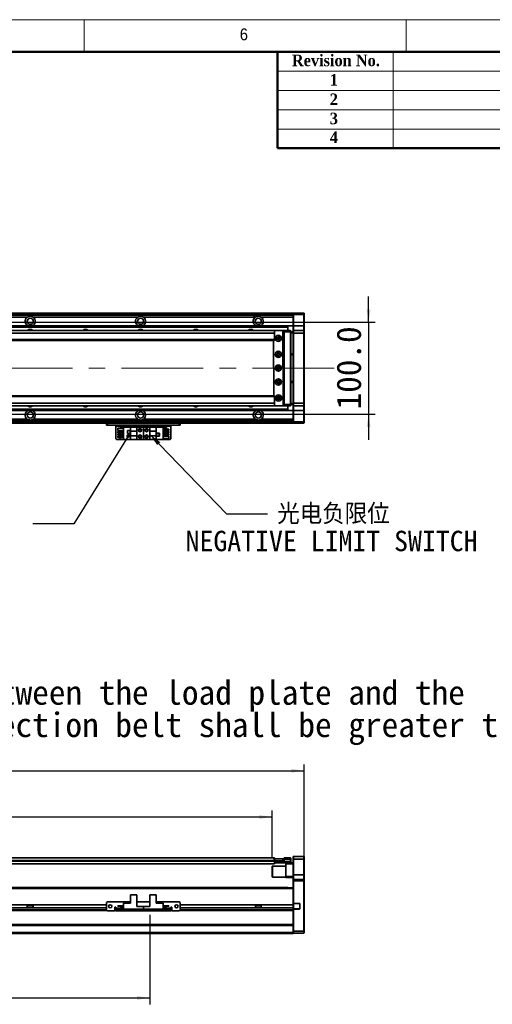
# Model space of a CAD drawing. Header units: millimetres. Extents: x 35 to 2905, y 35 to 2044.
# Tile 5 of 6: x 1750 to 2264, y 972 to 2044. Entities that reach past the tile are written whole.
import ezdxf

# ---------------------------------------------------------------- set-up
doc = ezdxf.new("R2010")
doc.units = ezdxf.units.MM
doc.header["$LTSCALE"] = 7
doc.linetypes.add('CENTERX2', pattern=[20.32, 12.7, -2.54, 2.54, -2.54])
doc.layers.add('黑色实线', color=7, linetype='Continuous')
doc.styles.add('SLDTEXTSTYLE1', font='Gothic.ttf', dxfattribs={"width": 0.913})
doc.styles.add('SLDTEXTSTYLE2', font='timesbd.ttf', dxfattribs={"width": 0.933})
doc.styles.add('SLDTEXTSTYLE8', font='txt')
doc.styles.add('SLDTEXTSTYLE9', font='txt', dxfattribs={"bigfont": 'bigfont'})
doc.dimstyles.new('SLDDIMSTYLE0', dxfattribs={"dimtxt": 26.6, "dimasz": 14, "dimexe": 0, "dimexo": 0.0625, "dimgap": 6.65, "dimtad": 2, "dimdec": 1, "dimrnd": 1e-09, "dimzin": 4, "dimdsep": 46, "dimtxsty": 'SLDTEXTSTYLE8', "dimsah": 1, "dimcen": 0.09, "dimadec": 0, "dimazin": 1, "dimtfac": 1, "dimtdec": 1, "dimtmove": 0, "dimatfit": 0, "dimfxl": 0, "dimfrac": 2, "dimtolj": 1, "dimtzin": 12, "dimarcsym": 0})
doc.dimstyles.new('SLDDIMSTYLE2', dxfattribs={"dimtxt": 0.18, "dimasz": 14, "dimexe": 0, "dimexo": 0.0625, "dimgap": 0, "dimtad": 0, "dimtih": 1, "dimtoh": 1, "dimdec": 0, "dimrnd": 1e-09, "dimzin": 0, "dimdsep": 46, "dimtxsty": 'Standard', "dimsah": 1, "dimcen": 0.09, "dimadec": 0, "dimazin": 0, "dimtfac": 14, "dimtdec": 0, "dimtofl": 0, "dimtmove": 0, "dimatfit": 3, "dimfxl": 0, "dimfrac": 2, "dimtolj": 1, "dimtzin": 0, "dimarcsym": 0})
doc.dimstyles.new('SLDDIMSTYLE5', dxfattribs={"dimtxt": 26.6, "dimasz": 14, "dimexe": 0, "dimexo": 0.0625, "dimgap": 6.65, "dimtad": 2, "dimdec": 1, "dimrnd": 1e-09, "dimzin": 4, "dimdsep": 46, "dimtxsty": 'SLDTEXTSTYLE8', "dimsah": 1, "dimcen": 0.09, "dimadec": 0, "dimazin": 1, "dimtfac": 1, "dimtdec": 1, "dimtofl": 0, "dimtmove": 0, "dimatfit": 3, "dimfxl": 0, "dimfrac": 2, "dimtolj": 1, "dimtzin": 12, "dimarcsym": 0})
doc.dimstyles.new('SLDDIMSTYLE6', dxfattribs={"dimtxt": 0.18, "dimasz": 4.2, "dimexe": 0, "dimexo": 0.0625, "dimgap": 0, "dimtad": 0, "dimtih": 1, "dimtoh": 1, "dimdec": 0, "dimrnd": 1e-09, "dimzin": 0, "dimdsep": 46, "dimtxsty": 'Standard', "dimblk1": 'DOT', "dimblk2": 'DOT', "dimsah": 1, "dimcen": 0.09, "dimadec": 0, "dimazin": 0, "dimtfac": 4.2, "dimtdec": 0, "dimtofl": 0, "dimtmove": 0, "dimatfit": 3, "dimldrblk": 'DOT', "dimfxl": 0, "dimfrac": 2, "dimtolj": 1, "dimtzin": 0, "dimarcsym": 0})

# ---------------------------------------------------------------- blocks, each defined once
blk = doc.blocks.new('SW_NOTE_4')
at = {"layer": '黑色实线', "color": 0, "char_height": 26.6, "attachment_point": 1, "style": 'SLDTEXTSTYLE8'}
for s, insert in [('The distance between the load plate and the ', (-813.2, 48.9)), ('steel belt protection belt shall be greater than 4mm', (-813.2, 13.7))]:
    blk.add_mtext(s, dxfattribs=dict(at, insert=insert))
blk = doc.blocks.new('_D_7')
at = {"layer": '黑色实线'}
for p, q in [((2129.2, 1714.8), (2129.2, 1742.8)), ((1260.1, 1714.8), (2136.2, 1714.8)), ((2129.2, 1714.8), (2129.2, 1614.8)), ((1260.1, 1614.8), (2136.2, 1614.8)), ((2129.2, 1614.8), (2129.2, 1586.8))]:
    blk.add_line(p, q, dxfattribs=at)
for points in [[(2129.2, 1714.8), (2131.3, 1728.8), (2127.1, 1728.8)], [(2129.2, 1614.8), (2127.1, 1600.8), (2131.3, 1600.8)]]:
    blk.add_solid(points, dxfattribs=at)
at = {"layer": '黑色实线', "insert": (2094.3, 1619.8), "char_height": 26.6, "attachment_point": 1, "rotation": 90, "style": 'SLDTEXTSTYLE8'}
blk.add_mtext('100.0', dxfattribs=at)
blk = doc.blocks.new('_DOT')
at = {"color": 0, "linetype": 'ByBlock', "lineweight": -2}
blk.add_line((-0.5, 0), (-1, 0), dxfattribs=at)
at = {"color": 0, "linetype": 'ByBlock', "const_width": 0.5}
blk.add_lwpolyline([(-0.25, 0, 1), (0.25, 0, 1)], format="xyb", close=True, dxfattribs=at)
blk = doc.blocks.new('SW_NOTE_6')
at = {"layer": '黑色实线', "color": 0, "attachment_point": 2}
for s, insert, char_height, style in [('光电负限位', (71.7, 10.9), 22.23, 'SLDTEXTSTYLE9'), ('NEGATIVE LIMIT SWITCH', (69.6, -18.5), 22.225, 'SLDTEXTSTYLE8')]:
    blk.add_mtext(s, dxfattribs=dict(at, insert=insert, char_height=char_height, style=style))
blk = doc.blocks.new('_D_14')
at = {"layer": '黑色实线'}
for p, q in [((263.2, 1115.8), (263.2, 1233.6)), ((2059.2, 1115.8), (2059.2, 1233.6)), ((263.2, 1226.6), (2059.2, 1226.6))]:
    blk.add_line(p, q, dxfattribs=at)
for points in [[(263.2, 1226.6), (277.2, 1224.5), (277.2, 1228.7)], [(2059.2, 1226.6), (2045.2, 1228.7), (2045.2, 1224.5)]]:
    blk.add_solid(points, dxfattribs=at)
at = {"layer": '黑色实线', "insert": (1107.1, 1261.5), "char_height": 26.6, "attachment_point": 1, "style": 'SLDTEXTSTYLE8'}
blk.add_mtext('1796.0', dxfattribs=at)
blk = doc.blocks.new('_D_17')
at = {"layer": '黑色实线'}
for p, q in [((1286.2, 1138.3), (1286.2, 1183.3)), ((2024.2, 1131.5), (2024.2, 1183.3)), ((1286.2, 1176.3), (2024.2, 1176.3))]:
    blk.add_line(p, q, dxfattribs=at)
for points in [[(1286.2, 1176.3), (1300.2, 1174.2), (1300.2, 1178.4)], [(2024.2, 1176.3), (2010.2, 1178.4), (2010.2, 1174.2)]]:
    blk.add_solid(points, dxfattribs=at)
at = {"layer": '黑色实线', "char_height": 26.6, "attachment_point": 1, "style": 'SLDTEXTSTYLE8'}
for s, insert in [('738.0', (1464.5, 1211.2)), ('=T/2+18mm', (1549.2, 1211.2))]:
    blk.add_mtext(s, dxfattribs=dict(at, insert=insert))
blk = doc.blocks.new('_D_18')
at = {"layer": '黑色实线'}
for p, q in [((1171.2, 1077.6), (1171.2, 972.4)), ((1891.2, 1069.8), (1891.2, 972.4)), ((1171.2, 979.4), (1891.2, 979.4))]:
    blk.add_line(p, q, dxfattribs=at)
for points in [[(1171.2, 979.4), (1185.2, 977.3), (1185.2, 981.5)], [(1891.2, 979.4), (1877.2, 981.5), (1877.2, 977.3)]]:
    blk.add_solid(points, dxfattribs=at)
at = {"layer": '黑色实线', "insert": (1476.5, 1014.3), "char_height": 26.6, "attachment_point": 1, "style": 'SLDTEXTSTYLE8'}
blk.add_mtext('720.0', dxfattribs=at)

msp = doc.modelspace()

# ---------------------------------------------------------------- linework, layer by layer
at = {"color": 7, "linetype": 'Continuous', "lineweight": 18}
for p, q in [((2905, 2044), (35, 2044)), ((1820, 2009), (1820, 2044)), ((2170, 2044), (2170, 2009)), ((70, 2009), (2870, 2009)), ((2156, 2009), (2156, 1904)), ((2030, 1988), (2870, 1988)), ((2030, 1967), (2870, 1967)), ((2030, 1946), (2870, 1946)), ((2030, 1925), (2870, 1925))]:
    msp.add_line(p, q, dxfattribs=at)
at = {"color": 7, "linetype": 'Continuous', "lineweight": 50}
for p, q in [((2870, 2009), (70, 2009)), ((2030, 2009), (2030, 1904)), ((2870, 1904), (2030, 1904))]:
    msp.add_line(p, q, dxfattribs=at)
at = {"color": 7, "linetype": 'Continuous', "lineweight": 35}
for p, q in [((2047.23, 1724.79), (1260.23, 1724.79)), ((1260.23, 1724.59), (1931.23, 1724.59)), ((1260.23, 1724.39), (1931.23, 1724.39)), ((2047.23, 1724.29), (1260.23, 1724.29)), ((2047.23, 1722.28), (1260.23, 1722.28)), ((1758.06, 1720.28), (1644.4, 1720.28)), ((1878.06, 1720.28), (1764.4, 1720.28)), ((2004.6, 1720.28), (1884.4, 1720.28)), ((1931.23, 1724.59), (1931.23, 1724.39)), ((1931.23, 1724.29), (1931.23, 1724.39)), ((2004.6, 1720.28), (2004.6, 1718.75)), ((2047.23, 1720.28), (2012.4, 1720.28)), ((2047.23, 1724.49), (2047.53, 1724.79)), ((2047.23, 1724.79), (2047.23, 1724.49)), ((2047.23, 1723.29), (2047.23, 1724.49)), ((2047.23, 1723.29), (2047.53, 1723.29)), ((2047.23, 1710.79), (2047.23, 1723.29)), ((2047.53, 1724.79), (2047.53, 1723.29)), ((2047.53, 1724.79), (2058.93, 1724.79)), ((2058.93, 1723.29), (2047.53, 1723.29)), ((2047.53, 1723.29), (2047.53, 1710.79)), ((2058.93, 1723.29), (2058.93, 1724.79)), ((2058.93, 1724.79), (2059.23, 1724.49)), ((2058.93, 1723.29), (2059.23, 1723.29)), ((2058.93, 1710.79), (2058.93, 1723.29)), ((2059.23, 1724.49), (2059.23, 1723.29)), ((2059.23, 1723.29), (2059.23, 1710.79)), ((2026.73, 1705.79), (295.73, 1705.79)), ((1286.23, 1710.78), (2041.23, 1710.78)), ((1286.23, 1710.49), (2041.23, 1710.49)), ((1286.23, 1709.59), (2041.23, 1709.59)), ((1286.23, 1709.3), (2041.23, 1709.3)), ((2026.33, 1705.76), (2025.84, 1705.26)), ((2025.84, 1705.26), (2025.84, 1705.15)), ((2035.33, 1705.81), (2026.33, 1705.76)), ((2026.73, 1705.79), (2026.73, 1705.76)), ((2026.73, 1705.15), (2026.73, 1702.79)), ((2027.03, 1705.79), (2027.01, 1705.76)), ((2027.03, 1705.76), (2027.03, 1705.79)), ((2027.03, 1705.79), (2031.03, 1705.79)), ((2035.84, 1705.31), (2035.33, 1705.81)), ((2035.36, 1705.79), (2037.23, 1705.79)), ((2037.23, 1705.49), (2035.66, 1705.49)), ((2036.27, 1624.31), (2035.84, 1705.31)), ((2036.73, 1703.79), (2035.84, 1703.79)), ((2036.73, 1625.79), (2036.73, 1703.79)), ((2037.23, 1704.29), (2037.23, 1705.79)), ((2037.23, 1705.79), (2044.43, 1705.79)), ((2037.23, 1625.29), (2037.23, 1704.29)), ((2044.43, 1704.29), (2037.23, 1704.29)), ((2041.23, 1710.78), (2041.23, 1710.49)), ((2047.23, 1710.78), (2041.23, 1710.78)), ((2041.23, 1710.49), (2041.23, 1709.59)), ((2041.23, 1709.59), (2041.23, 1709.3)), ((2041.23, 1709.3), (2041.23, 1705.79)), ((2044.43, 1704.29), (2044.43, 1705.79)), ((2044.73, 1705.49), (2044.43, 1705.79)), ((2044.43, 1625.29), (2044.43, 1704.29)), ((2044.73, 1704.29), (2044.43, 1704.29)), ((2044.73, 1705.49), (2044.73, 1704.29)), ((2044.73, 1704.29), (2044.73, 1625.29)), ((2044.73, 1704.29), (2047.23, 1704.29)), ((2047.23, 1710.79), (2047.53, 1710.79)), ((2047.23, 1705.49), (2047.23, 1710.79)), ((2047.53, 1705.79), (2047.23, 1705.49)), ((2047.23, 1702.79), (2047.23, 1705.49)), ((2047.53, 1710.79), (2047.53, 1705.79)), ((2047.53, 1710.79), (2058.93, 1710.79)), ((2047.53, 1705.79), (2047.53, 1702.79)), ((2047.53, 1705.79), (2058.93, 1705.79)), ((2058.93, 1705.79), (2058.93, 1710.79)), ((2058.93, 1710.79), (2059.23, 1710.79)), ((2058.93, 1702.79), (2058.93, 1705.79)), ((2058.93, 1705.79), (2059.23, 1705.49)), ((2059.23, 1710.79), (2059.23, 1705.49)), ((2059.23, 1705.49), (2059.23, 1702.79)), ((2026.73, 1702.79), (295.73, 1702.79)), ((2026.73, 1695.79), (295.73, 1695.79)), ((295.73, 1694.79), (2026.73, 1694.79)), ((2025.89, 1694.79), (2026.22, 1634.79)), ((2026.73, 1702.79), (2026.73, 1695.79)), ((2026.73, 1695.79), (2026.73, 1694.79)), ((2032.37, 1697.79), (2030.08, 1697.79)), ((2031.23, 1698.89), (2031.52, 1698.86)), ((2047.23, 1703.29), (2044.73, 1703.29)), ((2047.23, 1626.79), (2047.23, 1702.79)), ((2047.53, 1702.79), (2047.23, 1702.79)), ((2058.93, 1702.79), (2047.53, 1702.79)), ((2047.53, 1702.79), (2047.53, 1626.79)), ((2058.93, 1626.79), (2058.93, 1702.79)), ((2058.93, 1702.79), (2059.23, 1702.79)), ((2059.23, 1702.79), (2059.23, 1626.79)), ((2031.23, 1681.39), (2031.74, 1681.3)), ((2044.73, 1680.29), (2047.23, 1680.29)), ((2047.23, 1679.29), (2044.73, 1679.29)), ((2044.73, 1650.29), (2047.23, 1650.29)), ((2047.23, 1649.29), (2044.73, 1649.29)), ((2026.73, 1634.79), (295.73, 1634.79)), ((2026.73, 1633.79), (295.73, 1633.79)), ((2026.73, 1634.79), (2026.73, 1633.79)), ((2026.73, 1633.79), (2026.73, 1626.79)), ((2030.08, 1631.79), (2032.37, 1631.79)), ((2026.73, 1626.79), (295.73, 1626.79)), ((2026.73, 1623.79), (295.73, 1623.79)), ((1286.23, 1620.28), (2041.23, 1620.28)), ((1286.23, 1619.98), (2041.23, 1619.98)), ((1286.23, 1619.08), (2041.23, 1619.08)), ((1286.23, 1618.79), (2041.23, 1618.79)), ((2026.27, 1624.42), (2026.27, 1624.26)), ((2026.27, 1624.26), (2026.77, 1623.76)), ((2026.73, 1626.79), (2026.73, 1624.42)), ((2026.73, 1623.81), (2026.73, 1623.79)), ((2026.77, 1623.76), (2035.77, 1623.81)), ((2037.23, 1623.79), (2031.25, 1623.79)), ((2035.77, 1623.81), (2036.27, 1624.31)), ((2036.05, 1624.09), (2037.23, 1624.09)), ((2036.26, 1625.79), (2036.73, 1625.79)), ((2037.23, 1625.29), (2044.43, 1625.29)), ((2037.23, 1623.79), (2037.23, 1625.29)), ((2044.43, 1623.79), (2037.23, 1623.79)), ((2041.23, 1623.79), (2041.23, 1620.28)), ((2041.23, 1620.28), (2041.23, 1619.98)), ((2041.23, 1619.98), (2041.23, 1619.08)), ((2041.23, 1619.08), (2041.23, 1618.79)), ((2047.23, 1618.79), (2041.23, 1618.79)), ((2044.73, 1625.29), (2044.43, 1625.29)), ((2044.43, 1623.79), (2044.43, 1625.29)), ((2044.73, 1624.09), (2044.43, 1623.79)), ((2044.73, 1626.29), (2047.23, 1626.29)), ((2044.73, 1625.29), (2044.73, 1624.09)), ((2047.23, 1625.29), (2044.73, 1625.29)), ((2047.53, 1626.79), (2047.23, 1626.79)), ((2047.23, 1624.09), (2047.23, 1626.79)), ((2047.53, 1623.79), (2047.23, 1624.09)), ((2047.23, 1618.79), (2047.23, 1624.09)), ((2047.53, 1618.79), (2047.23, 1618.79)), ((2047.23, 1606.29), (2047.23, 1618.79)), ((2047.53, 1626.79), (2058.93, 1626.79)), ((2047.53, 1626.79), (2047.53, 1623.79)), ((2058.93, 1623.79), (2047.53, 1623.79)), ((2047.53, 1623.79), (2047.53, 1618.79)), ((2047.53, 1618.79), (2058.93, 1618.79)), ((2047.53, 1618.79), (2047.53, 1606.29)), ((2058.93, 1626.79), (2059.23, 1626.79)), ((2058.93, 1623.79), (2058.93, 1626.79)), ((2058.93, 1623.79), (2059.23, 1624.09)), ((2058.93, 1618.79), (2058.93, 1623.79)), ((2059.23, 1618.79), (2058.93, 1618.79)), ((2058.93, 1606.29), (2058.93, 1618.79)), ((2059.23, 1626.79), (2059.23, 1624.09)), ((2059.23, 1624.09), (2059.23, 1618.79)), ((2059.23, 1618.79), (2059.23, 1606.29)), ((1758.06, 1609.29), (1644.4, 1609.29)), ((1878.06, 1609.29), (1764.4, 1609.29)), ((2006.06, 1609.29), (1884.4, 1609.29)), ((2047.23, 1609.29), (2012.4, 1609.29)), ((2047.23, 1607.29), (1171.23, 1607.29)), ((2047.23, 1604.79), (1171.23, 1604.79)), ((1844.23, 1602.79), (1844.23, 1604.79)), ((1845.23, 1602.79), (1844.23, 1602.79)), ((1845.23, 1604.79), (1845.23, 1602.79)), ((1923.23, 1602.79), (1845.23, 1602.79)), ((1854.23, 1602.79), (1854.23, 1601.79)), ((1854.23, 1601.79), (1914.23, 1601.79)), ((1854.23, 1587.99), (1854.23, 1601.79)), ((1856.53, 1596.85), (1856.53, 1599.35)), ((1856.53, 1599.35), (1862.73, 1599.35)), ((1856.53, 1596.85), (1862.73, 1596.85)), ((1858.93, 1599.35), (1858.93, 1600.29)), ((1858.93, 1600.29), (1862.73, 1600.29)), ((1858.93, 1595.81), (1858.93, 1596.85)), ((1862.73, 1586.99), (1862.73, 1600.59)), ((1862.73, 1600.59), (1870.28, 1600.59)), ((1870.03, 1596.89), (1866.83, 1596.89)), ((1866.83, 1596.89), (1866.83, 1593.69)), ((1869.93, 1596.79), (1866.93, 1596.79)), ((1866.93, 1596.79), (1866.93, 1593.79)), ((1869.93, 1593.79), (1869.93, 1596.79)), ((1870.03, 1593.69), (1870.03, 1596.89)), ((1870.28, 1600.59), (1870.28, 1596.29)), ((1877.23, 1600.59), (1870.28, 1600.59)), ((1877.23, 1596.29), (1877.23, 1600.59)), ((1884.23, 1600.59), (1877.23, 1600.59)), ((1884.23, 1586.99), (1884.23, 1600.59)), ((1884.23, 1600.59), (1891.23, 1600.59)), ((1891.23, 1600.59), (1891.23, 1596.29)), ((1898.18, 1600.59), (1891.23, 1600.59)), ((1898.18, 1596.29), (1898.18, 1600.59)), ((1905.73, 1600.59), (1898.18, 1600.59)), ((1905.73, 1600.59), (1905.73, 1586.99)), ((1909.53, 1600.29), (1905.73, 1600.29)), ((1911.93, 1598.35), (1905.73, 1598.35)), ((1911.93, 1596.85), (1905.73, 1596.85)), ((1909.53, 1600.29), (1909.53, 1598.35)), ((1909.53, 1596.85), (1909.53, 1595.81)), ((1911.93, 1598.35), (1911.93, 1596.85)), ((1914.23, 1601.79), (1914.23, 1602.79)), ((1914.23, 1601.79), (1914.23, 1587.99)), ((1923.23, 1602.79), (1923.23, 1604.79)), ((1924.23, 1602.79), (1923.23, 1602.79)), ((1924.23, 1604.79), (1924.23, 1602.79)), ((2047.53, 1606.29), (2047.23, 1606.29)), ((2047.23, 1605.09), (2047.23, 1606.29)), ((2047.53, 1604.79), (2047.23, 1605.09)), ((2047.23, 1605.09), (2047.23, 1604.79)), ((2047.53, 1606.29), (2058.93, 1606.29)), ((2047.53, 1606.29), (2047.53, 1604.79)), ((2058.93, 1604.79), (2047.53, 1604.79)), ((2059.23, 1606.29), (2058.93, 1606.29)), ((2058.93, 1604.79), (2058.93, 1606.29)), ((2059.23, 1605.09), (2058.93, 1604.79)), ((2059.23, 1606.29), (2059.23, 1605.09)), ((1854.23, 1587.99), (1855.23, 1586.99)), ((1862.73, 1586.99), (1855.23, 1586.99)), ((1856.53, 1594.31), (1856.53, 1595.81)), ((1856.53, 1595.81), (1862.73, 1595.81)), ((1856.53, 1594.31), (1862.73, 1594.31)), ((1856.53, 1591.77), (1856.53, 1593.27)), ((1856.53, 1593.27), (1862.73, 1593.27)), ((1856.53, 1591.77), (1862.73, 1591.77)), ((1856.53, 1590.73), (1862.73, 1590.73)), ((1856.53, 1589.23), (1856.53, 1590.73)), ((1856.53, 1589.23), (1862.73, 1589.23)), ((1858.93, 1593.27), (1858.93, 1594.31)), ((1858.93, 1590.73), (1858.93, 1591.77)), ((1858.93, 1587.29), (1858.93, 1589.23)), ((1858.93, 1587.29), (1862.73, 1587.29)), ((1862.73, 1586.99), (1870.28, 1586.99)), ((1866.83, 1593.69), (1870.03, 1593.69)), ((1866.93, 1593.79), (1869.93, 1593.79)), ((1877.23, 1596.29), (1870.28, 1596.29)), ((1870.28, 1591.29), (1870.28, 1596.29)), ((1870.28, 1591.29), (1877.23, 1591.29)), ((1870.28, 1591.29), (1870.28, 1586.99)), ((1870.28, 1586.99), (1877.23, 1586.99)), ((1877.23, 1596.29), (1877.23, 1591.29)), ((1877.23, 1586.99), (1877.23, 1591.29)), ((1884.23, 1586.99), (1877.23, 1586.99)), ((1884.23, 1586.99), (1891.23, 1586.99)), ((1898.18, 1596.29), (1891.23, 1596.29)), ((1891.23, 1591.29), (1891.23, 1596.29)), ((1891.23, 1591.29), (1898.18, 1591.29)), ((1891.23, 1591.29), (1891.23, 1586.99)), ((1891.23, 1586.99), (1898.18, 1586.99)), ((1898.18, 1596.29), (1898.18, 1591.29)), ((1898.18, 1586.99), (1898.18, 1591.29)), ((1905.73, 1586.99), (1898.18, 1586.99)), ((1901.63, 1593.89), (1898.43, 1593.89)), ((1898.43, 1593.89), (1898.43, 1590.69)), ((1898.43, 1590.69), (1901.63, 1590.69)), ((1898.53, 1593.79), (1898.53, 1590.79)), ((1901.53, 1593.79), (1898.53, 1593.79)), ((1898.53, 1590.79), (1901.53, 1590.79)), ((1901.53, 1590.79), (1901.53, 1593.79)), ((1901.63, 1590.69), (1901.63, 1593.89)), ((1911.93, 1595.81), (1905.73, 1595.81)), ((1911.93, 1594.31), (1905.73, 1594.31)), ((1911.93, 1593.27), (1905.73, 1593.27)), ((1911.93, 1591.77), (1905.73, 1591.77)), ((1911.93, 1590.73), (1905.73, 1590.73)), ((1911.93, 1588.23), (1905.73, 1588.23)), ((1909.53, 1587.29), (1905.73, 1587.29)), ((1913.23, 1586.99), (1905.73, 1586.99)), ((1909.53, 1594.31), (1909.53, 1593.27)), ((1909.53, 1591.77), (1909.53, 1590.73)), ((1909.53, 1588.23), (1909.53, 1587.29)), ((1911.93, 1595.81), (1911.93, 1594.31)), ((1911.93, 1593.27), (1911.93, 1591.77)), ((1911.93, 1590.73), (1911.93, 1588.23)), ((1913.23, 1586.99), (1914.23, 1587.99)), ((2026.73, 1131.79), (295.73, 1131.79)), ((2026.73, 1125.29), (1286.23, 1125.29)), ((2026.27, 1130.41), (2026.27, 1130.64)), ((2026.27, 1130.64), (2026.77, 1130.64)), ((2026.27, 1130.64), (2026.27, 1130.64)), ((2026.73, 1131.79), (2026.73, 1130.64)), ((2026.73, 1129.15), (2026.73, 1128.79)), ((2026.73, 1128.79), (2026.73, 1128.29)), ((2026.77, 1128.64), (2026.73, 1128.64)), ((2026.73, 1128.14), (2027.03, 1128.44)), ((2026.73, 1128.44), (2027.03, 1128.44)), ((2026.73, 1128.29), (2026.73, 1125.29)), ((2026.73, 1128.14), (2027.03, 1128.14)), ((2026.73, 1127.94), (2027.03, 1127.94)), ((2026.73, 1126.74), (2027.03, 1126.44)), ((2026.77, 1130.64), (2026.77, 1128.64)), ((2026.77, 1130.64), (2035.77, 1130.64)), ((2026.77, 1128.64), (2035.77, 1128.64)), ((2027.03, 1128.14), (2027.03, 1128.44)), ((2027.03, 1128.44), (2037.23, 1128.44)), ((2027.03, 1128.14), (2027.03, 1127.94)), ((2037.23, 1128.14), (2027.03, 1128.14)), ((2027.03, 1127.94), (2027.03, 1126.44)), ((2027.03, 1127.94), (2044.43, 1127.94)), ((2044.43, 1126.44), (2027.03, 1126.44)), ((2035.77, 1128.64), (2035.77, 1130.64)), ((2035.77, 1130.64), (2036.27, 1130.64)), ((2036.27, 1128.64), (2035.77, 1128.64)), ((2036.27, 1130.64), (2036.27, 1128.64)), ((2036.27, 1128.64), (2036.73, 1128.64)), ((2036.73, 1128.44), (2036.73, 1128.64)), ((2037.23, 1130.44), (2037.23, 1131.94)), ((2037.23, 1131.94), (2044.43, 1131.94)), ((2044.43, 1130.44), (2037.23, 1130.44)), ((2037.23, 1128.14), (2037.23, 1130.44)), ((2039.23, 1125.44), (2039.23, 1126.44)), ((2047.23, 1125.44), (2039.23, 1125.44)), ((2039.23, 1111.44), (2039.23, 1125.44)), ((2044.43, 1130.44), (2044.43, 1131.94)), ((2044.73, 1131.64), (2044.43, 1131.94)), ((2044.43, 1127.94), (2044.43, 1130.44)), ((2044.73, 1130.44), (2044.43, 1130.44)), ((2044.43, 1126.44), (2044.43, 1127.94)), ((2044.43, 1127.94), (2044.73, 1127.94)), ((2044.43, 1126.44), (2044.73, 1126.74)), ((2044.43, 1126.44), (2047.23, 1126.44)), ((2044.73, 1131.64), (2044.73, 1130.44)), ((2044.73, 1130.44), (2044.73, 1127.94)), ((2044.73, 1127.94), (2044.73, 1126.74)), ((2047.53, 1133.44), (2047.23, 1133.14)), ((2047.23, 1130.44), (2047.23, 1133.14)), ((2047.53, 1130.44), (2047.23, 1130.44)), ((2047.23, 1113.44), (2047.23, 1130.44)), ((2047.53, 1133.44), (2047.53, 1130.44)), ((2047.53, 1133.44), (2058.93, 1133.44)), ((2047.53, 1130.44), (2047.53, 1113.44)), ((2058.93, 1130.44), (2047.53, 1130.44)), ((2058.93, 1130.44), (2058.93, 1133.44)), ((2058.93, 1133.44), (2059.23, 1133.14)), ((2058.93, 1113.44), (2058.93, 1130.44)), ((2058.93, 1130.44), (2059.23, 1130.44)), ((2059.23, 1133.14), (2059.23, 1130.44)), ((2059.23, 1130.44), (2059.23, 1113.44)), ((2024.53, 1122.94), (2024.23, 1122.64)), ((2024.23, 1111.24), (2024.23, 1122.64)), ((2039.23, 1122.94), (2024.53, 1122.94)), ((2024.53, 1122.94), (2024.53, 1110.94)), ((2024.23, 1111.24), (2024.53, 1110.94)), ((2024.53, 1110.94), (2039.23, 1110.94)), ((2039.23, 1111.44), (2047.23, 1111.44)), ((2039.23, 1110.44), (2039.23, 1111.44)), ((2047.23, 1110.44), (2039.23, 1110.44)), ((2047.53, 1113.44), (2047.23, 1113.44)), ((2047.23, 1108.14), (2047.23, 1113.44)), ((2047.53, 1108.44), (2047.23, 1108.14)), ((2047.23, 1106.94), (2047.23, 1108.14)), ((2047.53, 1106.94), (2047.23, 1106.94)), ((2047.23, 1099.1), (2047.23, 1106.94)), ((2047.53, 1113.44), (2047.53, 1108.44)), ((2047.53, 1113.44), (2058.93, 1113.44)), ((2047.53, 1108.44), (2047.53, 1106.94)), ((2047.53, 1108.44), (2058.93, 1108.44)), ((2047.53, 1106.94), (2047.53, 1082.29)), ((2058.93, 1106.94), (2047.53, 1106.94)), ((2058.93, 1108.44), (2058.93, 1113.44)), ((2059.23, 1113.44), (2058.93, 1113.44)), ((2058.93, 1106.94), (2058.93, 1108.44)), ((2059.23, 1108.14), (2058.93, 1108.44)), ((2059.23, 1106.94), (2058.93, 1106.94)), ((2058.93, 1051.94), (2058.93, 1106.94)), ((2059.23, 1113.44), (2059.23, 1108.14)), ((2059.23, 1108.14), (2059.23, 1106.94)), ((2059.23, 1106.94), (2059.23, 1052.07)), ((2047.23, 1099.38), (1171.23, 1099.38)), ((1277.23, 1099.44), (2041.23, 1099.44)), ((2041.23, 1099.44), (2041.23, 1099.38)), ((2047.23, 1099.1), (2047.23, 1098.38)), ((2047.23, 1080.84), (2047.23, 1098.38)), ((1845.23, 1084.14), (1844.23, 1083.14)), ((1844.23, 1083.14), (1844.23, 1075.14)), ((1870.28, 1084.14), (1845.23, 1084.14)), ((1862.73, 1076.14), (1862.73, 1082.34)), ((1862.73, 1082.34), (1870.28, 1082.34)), ((1870.28, 1091.64), (1870.28, 1082.34)), ((1870.28, 1091.64), (1877.23, 1091.64)), ((1877.23, 1091.64), (1877.23, 1078.74)), ((1891.23, 1084.14), (1877.23, 1084.14)), ((1891.23, 1091.64), (1891.23, 1078.74)), ((1891.23, 1091.64), (1898.18, 1091.64)), ((1898.18, 1091.64), (1898.18, 1082.34)), ((1923.23, 1084.14), (1898.18, 1084.14)), ((1905.73, 1082.34), (1898.18, 1082.34)), ((1905.73, 1082.34), (1905.73, 1076.14)), ((1924.23, 1083.14), (1923.23, 1084.14)), ((1924.23, 1075.14), (1924.23, 1083.14)), ((2047.23, 1082.29), (2047.53, 1082.29)), ((2047.53, 1081.99), (2047.23, 1082.29)), ((2047.53, 1082.29), (2053.73, 1082.29)), ((2047.53, 1082.29), (2047.65, 1081.99)), ((2053.73, 1082.29), (2053.73, 1081.99)), ((1844.99, 1074.38), (477.47, 1074.38)), ((1844.23, 1080.84), (478.23, 1080.84)), ((1844.23, 1077.44), (478.23, 1077.44)), ((1758.06, 1080.84), (1758.06, 1077.44)), ((1764.4, 1079.44), (1758.06, 1079.44)), ((1764.4, 1077.44), (1764.4, 1080.84)), ((1844.23, 1075.14), (1845.23, 1074.14)), ((1845.23, 1074.14), (1853.23, 1074.14)), ((1854.23, 1078.14), (1853.23, 1078.14)), ((1853.23, 1078.14), (1853.23, 1074.14)), ((1854.23, 1077.44), (1853.23, 1077.44)), ((1854.23, 1074.38), (1853.23, 1074.38)), ((1854.23, 1077.14), (1854.23, 1078.14)), ((1854.23, 1077.14), (1854.23, 1076.14)), ((1854.23, 1074.14), (1854.23, 1076.14)), ((1854.23, 1076.14), (1855.23, 1076.14)), ((1855.23, 1074.14), (1854.23, 1074.14)), ((1855.23, 1076.14), (1855.23, 1074.14)), ((1913.23, 1076.14), (1855.23, 1076.14)), ((1913.23, 1074.14), (1855.23, 1074.14)), ((1856.53, 1079.39), (1856.53, 1079.69)), ((1856.53, 1079.69), (1862.73, 1079.69)), ((1856.53, 1079.39), (1862.73, 1079.39)), ((1858.93, 1076.74), (1858.93, 1077.44)), ((1858.93, 1077.44), (1862.73, 1077.44)), ((1858.93, 1076.74), (1862.73, 1076.74)), ((1862.73, 1076.14), (1884.23, 1076.14)), ((1884.23, 1078.74), (1877.23, 1078.74)), ((1884.23, 1078.74), (1884.23, 1076.14)), ((1884.23, 1078.74), (1891.23, 1078.74)), ((1905.73, 1076.14), (1884.23, 1076.14)), ((1911.93, 1079.69), (1905.73, 1079.69)), ((1911.93, 1079.39), (1905.73, 1079.39)), ((1909.53, 1077.44), (1905.73, 1077.44)), ((1909.53, 1076.74), (1905.73, 1076.74)), ((1909.53, 1077.44), (1909.53, 1076.74)), ((1911.93, 1079.69), (1911.93, 1079.39)), ((1913.23, 1074.14), (1913.23, 1076.14)), ((1913.23, 1076.14), (1914.23, 1076.14)), ((1914.23, 1074.14), (1913.23, 1074.14)), ((1915.23, 1078.14), (1914.23, 1078.14)), ((1914.23, 1078.14), (1914.23, 1077.14)), ((1915.23, 1077.44), (1914.23, 1077.44)), ((1914.23, 1076.14), (1914.23, 1077.14)), ((1914.23, 1076.14), (1914.23, 1074.14)), ((1915.23, 1074.38), (1914.23, 1074.38)), ((1915.23, 1074.14), (1915.23, 1078.14)), ((1915.23, 1074.14), (1923.23, 1074.14)), ((1923.23, 1074.14), (1924.23, 1075.14)), ((2047.23, 1074.38), (1923.47, 1074.38)), ((2047.23, 1080.84), (1924.23, 1080.84)), ((2047.23, 1077.44), (1924.23, 1077.44)), ((2006.06, 1080.84), (2006.06, 1077.44)), ((2012.4, 1079.44), (2006.06, 1079.44)), ((2012.4, 1077.44), (2012.4, 1080.84)), ((2047.23, 1077.44), (2047.23, 1080.84)), ((2047.23, 1075.38), (2047.23, 1077.44)), ((2047.53, 1076.29), (2047.23, 1075.99)), ((2047.53, 1075.99), (2047.23, 1075.99)), ((2047.23, 1075.38), (2047.23, 1074.67)), ((2047.23, 1059.1), (2047.23, 1074.67)), ((2047.65, 1081.99), (2047.53, 1081.99)), ((2047.53, 1081.99), (2047.53, 1076.29)), ((2047.53, 1076.29), (2047.65, 1076.29)), ((2047.65, 1076.29), (2047.53, 1075.99)), ((2047.53, 1075.99), (2047.53, 1051.94)), ((2053.73, 1075.99), (2047.53, 1075.99)), ((2053.73, 1081.99), (2047.65, 1081.99)), ((2047.65, 1076.29), (2053.73, 1076.29)), ((2053.73, 1075.99), (2053.73, 1076.29)), ((2054.53, 1081.49), (2054.23, 1081.49)), ((2054.23, 1076.79), (2054.23, 1081.49)), ((2054.53, 1076.79), (2054.23, 1076.79)), ((2054.53, 1081.49), (2054.53, 1076.79)), ((2047.23, 1059.38), (275.23, 1059.38)), ((2047.23, 1058.38), (275.23, 1058.38)), ((2047.23, 1050.44), (275.23, 1050.44)), ((2047.23, 1059.1), (2047.23, 1058.38)), ((2047.23, 1050.44), (2047.23, 1058.38)), ((2047.23, 1052.07), (2047.53, 1051.94)), ((2047.23, 1049.44), (2047.23, 1050.44)), ((2047.23, 1050.24), (2047.53, 1049.94)), ((2047.53, 1051.94), (2047.53, 1049.94)), ((2047.53, 1051.94), (2058.93, 1051.94)), ((2059.23, 1052.07), (2058.93, 1051.94)), ((2058.93, 1049.94), (2058.93, 1051.94)), ((2059.23, 1050.24), (2058.93, 1049.94)), ((2059.23, 1052.07), (2059.23, 1050.24)), ((2047.23, 1049.44), (275.23, 1049.44)), ((2058.93, 1049.94), (2047.53, 1049.94))]:
    msp.add_line(p, q, dxfattribs=at)
at = {"color": 8, "linetype": 'Continuous', "lineweight": 35}
for p, q in [((2047.23, 1723.79), (1260.23, 1723.79)), ((2047.23, 1605.79), (1171.23, 1605.79)), ((2026.73, 1128.79), (1286.23, 1128.79)), ((2026.73, 1128.29), (1286.23, 1128.29)), ((2047.23, 1098.38), (1171.23, 1098.38)), ((1844.23, 1075.38), (478.23, 1075.38)), ((1854.23, 1075.38), (1853.23, 1075.38)), ((1858.93, 1077.14), (1854.23, 1077.14)), ((1914.23, 1077.14), (1909.53, 1077.14)), ((1915.23, 1075.38), (1914.23, 1075.38)), ((2047.23, 1075.38), (1924.23, 1075.38))]:
    msp.add_line(p, q, dxfattribs=at)
at = {"color": 7, "linetype": 'Continuous', "lineweight": 35, "flags": 128}
msp.add_lwpolyline([(2031.23, 1666.39), (2031.84, 1666.26), (2032.08, 1666.14)], dxfattribs=at)
at = {"color": 7, "linetype": 'Continuous', "lineweight": 35}
for centre, radius in [((1761.23, 1715.79), 3.3), ((1881.23, 1715.79), 3.3), ((2009.23, 1715.79), 3.3), ((2030.88, 1697.28), 3.36), ((2030.88, 1697.28), 1.7), ((2031.23, 1697.29), 1.25), ((2030.97, 1679.78), 3.36), ((2030.97, 1679.78), 1.7), ((2031.23, 1679.79), 1.25), ((2031.05, 1664.78), 3.36), ((2031.05, 1664.78), 1.7), ((2031.23, 1664.79), 1.25), ((2031.14, 1649.78), 3.36), ((2031.14, 1649.78), 1.7), ((2031.23, 1649.79), 1.6), ((2031.23, 1649.79), 1.25), ((2031.23, 1632.29), 3.36), ((2031.23, 1632.29), 1.7), ((2031.23, 1632.29), 1.6), ((2031.23, 1632.29), 1.25), ((1761.23, 1613.79), 3.3), ((1881.23, 1613.79), 3.3), ((2009.23, 1613.79), 3.3), ((1880.73, 1597.29), 1.75), ((1880.73, 1597.29), 1.25), ((1887.73, 1597.29), 1.75), ((1887.73, 1597.29), 1.25), ((1880.73, 1590.29), 1.75), ((1880.73, 1590.29), 1.25), ((1887.73, 1590.29), 1.75), ((1887.73, 1590.29), 1.25), ((1848.23, 1079.14), 1.7), ((1920.23, 1079.14), 1.7)]:
    msp.add_circle(centre, radius, dxfattribs=at)
for centre, radius, start, end in [((1761.23, 1715.79), 5.5, 125.18979, 245.50882), ((1761.23, 1715.79), 5.5, 294.49118, 54.81021), ((1881.23, 1715.79), 5.5, 125.18979, 245.50882), ((1881.23, 1715.79), 5.5, 294.49118, 54.81021), ((2009.23, 1715.79), 5.5, 147.32079, 245.50882), ((2009.23, 1715.79), 5.5, 294.49118, 54.81021), ((1761.23, 1703.28), 3.75, 41.91572, 138.08428), ((1821.23, 1703.28), 3.75, 41.91572, 138.08428), ((1881.23, 1703.28), 3.75, 41.91572, 138.08428), ((1941.23, 1703.28), 3.75, 41.91572, 138.08428), ((2001.23, 1703.28), 3.75, 41.91572, 138.08428), ((2031.23, 1697.29), 1.6, 90, 280.8667), ((2031.23, 1679.79), 1.6, 90, 289.0593), ((2031.23, 1664.79), 1.6, 90, 302.53732), ((1761.23, 1613.79), 5.5, 114.49118, 234.81021), ((1761.23, 1626.29), 3.75, 221.91572, 318.08428), ((1761.23, 1613.79), 5.5, 305.18979, 65.50882), ((1821.23, 1626.29), 3.75, 221.91572, 318.08428), ((1881.23, 1613.79), 5.5, 114.49118, 234.81021), ((1881.23, 1626.29), 3.75, 221.91572, 318.08428), ((1881.23, 1613.79), 5.5, 305.18979, 65.50882), ((1941.23, 1626.29), 3.75, 221.91572, 318.08428), ((2001.23, 1626.29), 3.75, 221.91572, 318.08428), ((2009.23, 1613.79), 5.5, 114.49118, 234.81021), ((2009.23, 1613.79), 5.5, 305.18979, 65.50882), ((2053.73, 1081.49), 0.8, 0, 90), ((2053.73, 1081.49), 0.5, 0, 90), ((2053.73, 1076.79), 0.8, 270, 0), ((2053.73, 1076.79), 0.5, 270, 0)]:
    msp.add_arc(centre, radius, start, end, dxfattribs=at)
for points, knots in [([(1764.4, 1720.28), (1763.94, 1720.55), (1762.99, 1721.11), (1761.31, 1721.36), (1759.56, 1721.15), (1758.56, 1720.57), (1758.06, 1720.28)], [0, 0, 0, 0, 0.2356941, 0.4864639, 0.7448509, 1, 1, 1, 1]), ([(1884.4, 1720.28), (1883.94, 1720.55), (1882.99, 1721.11), (1881.31, 1721.36), (1879.56, 1721.15), (1878.56, 1720.57), (1878.06, 1720.28)], [0, 0, 0, 0, 0.2356941, 0.4864639, 0.7448509, 1, 1, 1, 1]), ([(2007.88, 1721.12), (2007.88, 1721.26), (2007.88, 1721.55), (2007.81, 1721.91), (2007.6, 1722.14), (2007.26, 1722.24), (2006.83, 1722.27), (2006.32, 1722.28), (2005.77, 1722.28), (2005.26, 1722.26), (2004.89, 1722.16), (2004.67, 1721.94), (2004.58, 1721.62), (2004.57, 1721.18), (2004.6, 1720.71), (2004.6, 1720.39), (2004.6, 1720.28)], [0, 0, 0, 0, 0.0682988, 0.1426261, 0.2173271, 0.2836607, 0.3515355, 0.4259162, 0.5038532, 0.5821378, 0.6581654, 0.7271029, 0.7929538, 0.8659878, 0.9526988, 1, 1, 1, 1]), ([(2007.88, 1721.12), (2007.87, 1721.11), (2007.84, 1721.11), (2007.64, 1721.05), (2007.28, 1720.94), (2006.83, 1720.74), (2006.32, 1720.46), (2005.77, 1720.08), (2005.23, 1719.59), (2004.86, 1719.13), (2004.66, 1718.85), (2004.62, 1718.78), (2004.6, 1718.75)], [0, 0, 0, 0, 0.059716, 0.1573016, 0.2547945, 0.3532238, 0.4568339, 0.5733671, 0.7119625, 0.8767884, 0.9530827, 1, 1, 1, 1]), ([(2012.4, 1720.28), (2011.94, 1720.55), (2010.99, 1721.1), (2009.39, 1721.37), (2008.36, 1721.2), (2007.88, 1721.12)], [0, 0, 0, 0, 0.3356289, 0.6927502, 1, 1, 1, 1]), ([(1758.06, 1609.29), (1758.52, 1609.02), (1759.47, 1608.46), (1761.15, 1608.21), (1762.89, 1608.42), (1763.9, 1609), (1764.4, 1609.29)], [0, 0, 0, 0, 0.2356941, 0.4864639, 0.7448509, 1, 1, 1, 1]), ([(1878.06, 1609.29), (1878.52, 1609.02), (1879.47, 1608.46), (1881.15, 1608.21), (1882.89, 1608.42), (1883.9, 1609), (1884.4, 1609.29)], [0, 0, 0, 0, 0.2356941, 0.4864639, 0.7448509, 1, 1, 1, 1]), ([(2006.06, 1609.29), (2006.52, 1609.02), (2007.47, 1608.46), (2009.15, 1608.21), (2010.89, 1608.42), (2011.9, 1609), (2012.4, 1609.29)], [0, 0, 0, 0, 0.2356941, 0.4864639, 0.7448509, 1, 1, 1, 1])]:
    msp.add_open_spline(points, degree=3, knots=knots, dxfattribs=at)
at = {"layer": '黑色实线', "linetype": 'CENTERX2', "lineweight": 18}
msp.add_line((2091.68, 1664.79), (230.78, 1664.79), dxfattribs=at)

# ---------------------------------------------------------------- block references
at = {"layer": '黑色实线', "color": 7}
msp.add_blockref('SW_NOTE_6', (2019.29, 1506.28), dxfattribs=at)
at = {"layer": '黑色实线'}
msp.add_blockref('SW_NOTE_4', (2268.92, 1276.18), dxfattribs=at)

# ---------------------------------------------------------------- texts
at = {"color": 7, "linetype": 'Continuous', "lineweight": 0, "attachment_point": 1}
for s, insert, char_height, style in [('6', (1989.17, 2034.52), 12.96, 'SLDTEXTSTYLE1'), ('Revision No.', (2045.74, 2006.01), 12.6, 'SLDTEXTSTYLE2'), ('1', (2086.96, 1984.85), 12.6, 'SLDTEXTSTYLE2'), ('2', (2086.96, 1963.68), 12.6, 'SLDTEXTSTYLE2'), ('3', (2086.96, 1942.82), 12.6, 'SLDTEXTSTYLE2'), ('4', (2086.96, 1922.31), 12.6, 'SLDTEXTSTYLE2')]:
    msp.add_mtext(s, dxfattribs=dict(at, insert=insert, char_height=char_height, style=style))

# ---------------------------------------------------------------- dimensions: what is measured, and where the dimension line sits
at = {"layer": '黑色实线'}
dim = msp.add_linear_dim(base=(2129.23, 1614.79), p1=(1251.23, 1714.79), p2=(1251.23, 1614.79), angle=90, dimstyle='SLDDIMSTYLE0', dxfattribs=at)
dim.commit()
dim.dimension.update_dxf_attribs({"geometry": '_D_7', "text_midpoint": (2129.23, 1662.21), "dimtype": 160})
for base, p1, p2, picture, middle in [((2059.23, 1226.56), (263.23, 1106.94), (2059.23, 1106.94), '_D_14', (1159.11, 1226.56)), ((1891.23, 979.44), (1171.23, 1086.44), (1891.23, 1078.74), '_D_18', (1518.84, 979.44))]:
    dim = msp.add_linear_dim(base=base, p1=p1, p2=p2, dimstyle='SLDDIMSTYLE5', dxfattribs=at)
    dim.commit()
    dim.dimension.update_dxf_attribs({"geometry": picture, "text_midpoint": middle, "dimtype": 160})
dim = msp.add_linear_dim(base=(2024.23, 1176.29), p1=(1286.23, 1129.44), p2=(2024.23, 1122.64), text='<>=T/2+18mm', dimstyle='SLDDIMSTYLE5', dxfattribs=at)
dim.commit()
dim.dimension.update_dxf_attribs({"geometry": '_D_17', "text_midpoint": (1607.08, 1176.29), "dimtype": 160})

# ---------------------------------------------------------------- leaders
at = {"layer": '黑色实线', "color": 7}
for points, dimstyle in [([(1867.66, 1590.91), (1808.69, 1495.23), (1764.24, 1495.23)], 'SLDDIMSTYLE6'), ([(1891.23, 1592.71), (1974.84, 1506.28), (2019.29, 1506.28)], 'SLDDIMSTYLE2')]:
    msp.add_leader(points, dimstyle=dimstyle, dxfattribs=at)

doc.saveas('drawing.dxf')
